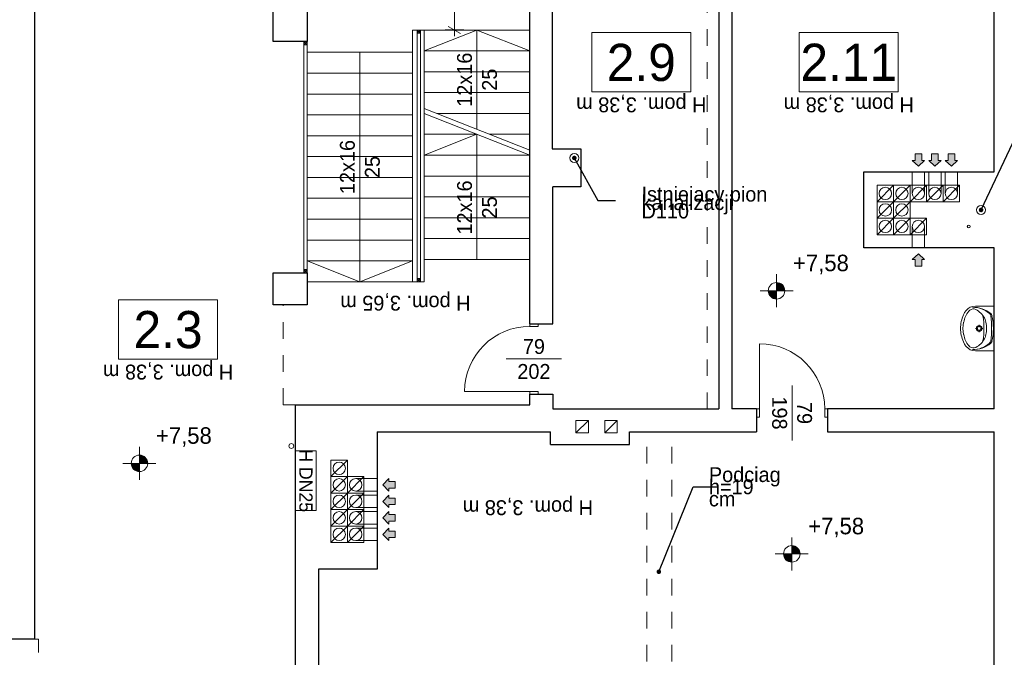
# Model space of a CAD drawing. Extents: x -145259 to -66341, y -2316 to 227384.
# Tile 100 of 143: x -99921 to -87987, y 131694 to 139419. Entities that reach past the tile are written whole.
import ezdxf

# ---------------------------------------------------------------- set-up
doc = ezdxf.new("R2010")
doc.units = 0
doc.header["$MEASUREMENT"] = 0
doc.linetypes.add('Przerywana', pattern=[400, 200, -200])
for name, color, linetype, lineweight in [('Arch opisy_Nr_Pióra__1', 7, 'Continuous', 25), ('Arch opisy_Nr_Pióra__21', 7, 'Continuous', 13), ('Arch wymiary_Nr_Pióra__21', 7, 'Continuous', 13), ('Arch wymiary_Nr_Pióra__5', 7, 'Continuous', 13), ('INWENT BALUSTRADY_Nr_Pióra__21', 7, 'Continuous', 13), ('Inwent kominy_Nr_Pióra__21', 7, 'Continuous', 13), ('INWENT OPISY_Nr_Pióra__20', 1, 'Continuous', 20), ('INWENT OPISY_Nr_Pióra__21', 7, 'Continuous', 13), ('INWENT RZĘDNE_Nr_Pióra__21', 7, 'Continuous', 13), ('INWENT STROPY_Nr_Pióra__21', 7, 'Continuous', 13), ('INWENT wyposarzenie_Nr_Pióra__21', 7, 'Continuous', 13), ('INWENT. DRZWI_Nr_Pióra__21', 7, 'Continuous', 13), ('INWENT.ŚCIANY_Nr_Pióra__1', 7, 'Continuous', 25), ('Istniejące schody_Nr_Pióra__21', 7, 'Continuous', 13)]:
    doc.layers.add(name, color=color, linetype=linetype, lineweight=lineweight)
for name, color, linetype in [('Arch wymiary', 7, 'Continuous'), ('INWENT RZĘDNE', 7, 'Continuous'), ('INWENT wyposarzenie', 7, 'Continuous')]:
    doc.layers.add(name, color=color, linetype=linetype)
doc.layers.add('Insalacje WODA ZIMNA_Nr_Pióra__25', color=7, linetype='Continuous', lineweight=15, true_color=0x40a5ff)
doc.layers.add('INWENT kanalizacja_Nr_Pióra__118', color=7, linetype='Continuous', lineweight=13, true_color=0x573938)
doc.styles.add('GENERATED_STYLE_1', font='txt')
doc.styles.add('GENERATED_STYLE_2', font='txt')
doc.styles.add('GENERATED_STYLE_4', font='txt')
doc.styles.add('GENERATED_STYLE_5', font='txt')
doc.styles.add('GENERATED_STYLE_7', font='txt')
doc.dimstyles.new('GENERATED_STYLE__1', dxfattribs={"dimtxt": 179.999995, "dimasz": 114, "dimexe": 0.18, "dimexo": 0, "dimgap": 0.09, "dimtad": 1, "dimdec": 0, "dimlfac": 0.1, "dimzin": 0, "dimdsep": 46, "dimtxsty": 'GENERATED_STYLE_1', "dimblk": 'ARROWHEAD_2', "dimblk1": 'ARROWHEAD_2', "dimblk2": 'ARROWHEAD_2', "dimcen": 0.09, "dimclrd": 7, "dimclre": 7, "dimclrt": 7, "dimazin": 0, "dimtfac": 1, "dimtdec": 4, "dimtmove": 0, "dimatfit": 3, "dimfxl": 0, "dimtolj": 1, "dimtzin": 0, "dimarcsym": 0})
doc.dimstyles.new('GENERATED_STYLE__9', dxfattribs={"dimtxt": 0.18, "dimasz": 109.44, "dimexe": 0.18, "dimexo": 0.0625, "dimgap": 0.09, "dimtad": 0, "dimtih": 1, "dimtoh": 1, "dimdec": 4, "dimzin": 0, "dimdsep": 46, "dimcen": 0.09, "dimadec": 0, "dimazin": 0, "dimtfac": 1, "dimtdec": 4, "dimtmove": 0, "dimatfit": 3, "dimldrblk": 'ARROWHEAD_11', "dimfxl": 0, "dimtolj": 1, "dimtzin": 0, "dimarcsym": 0})

# ---------------------------------------------------------------- blocks, each defined once
blk = doc.blocks.new('Symbol Umywalka 14_52', base_point=(-88519, 135949))
at = {"layer": 'INWENT wyposarzenie_Nr_Pióra__21', "linetype": 'Continuous'}
for p, q in [((-88109, 135949), (-88337, 135949)), ((-88109, 135949), (-88109, 135409)), ((-88292, 135695), (-88292, 135724)), ((-88109, 135594), (-88109, 135764)), ((-88309, 135679), (-88338, 135679)), ((-88292, 135633), (-88292, 135662)), ((-88247, 135679), (-88275, 135679)), ((-88109, 135409), (-88337, 135409))]:
    blk.add_line(p, q, dxfattribs=at)
for radius in [35, 25]:
    blk.add_circle((-88292, 135679), radius, dxfattribs=at)
for centre, radius, start, end in [((-88343, 135811), 137, 87.5448, 141.2546), ((-88369, 135630), 305, 48.5245, 90.6767), ((-88367, 135595), 340, 50.6648, 90.9072), ((-88075, 135665), 444, 153.7403, 175.7948), ((-88191, 135702), 293, 140.7149, 170.0022), ((-88284, 135764), 213, 141.3152, 152.8429), ((-88357, 135835), 80.9, 86.0694, 139.1984), ((-88440, 135691), 241, 32.8442, 68.4481), ((-89219, 135679), 985, 351.1796, 8.8266), ((-88444, 135698), 241, 355.394, 31.0561), ((-88196, 135825), 45, 7.8304, 48.5245), ((-88180, 135823), 45, 12.694, 50.6648), ((-89295, 135673), 1154, 0.245, 7.8304), ((-88796, 135684), 676, 359.4897, 12.694), ((-88249, 135679), 270, 175.9876, 184.0124), ((-88172, 135679), 317, 166.4334, 193.5666), ((-88075, 135692), 444, 184.2052, 206.2597), ((-88191, 135655), 293, 189.9978, 219.2851), ((-88444, 135659), 241, 328.9439, 4.606), ((-89295, 135685), 1154, 352.0921, 359.6775), ((-88796, 135673), 676, 347.2285, 0.4328), ((-88284, 135593), 213, 207.1571, 218.6848), ((-88343, 135546), 137, 218.7454, 272.4552), ((-88357, 135523), 80.9, 220.8016, 273.9306), ((-88367, 135762), 340, 269.0153, 309.2578), ((-88369, 135728), 305, 269.2458, 311.398), ((-88440, 135666), 241, 291.5519, 327.1558), ((-88197, 135533), 45, 311.398, 352.0921), ((-88180, 135534), 45, 309.2578, 347.2285)]:
    blk.add_arc(centre, radius, start, end, dxfattribs=at)
blk = doc.blocks.new('*D1579')
at = {"layer": 'Arch wymiary_Nr_Pióra__5', "linetype": 'Continuous'}
for p, q in [((-94578, 140750), (-94728, 140837)), ((-94653, 140794), (-94653, 140867)), ((-94540, 140794), (-94765, 140794)), ((-94653, 139294), (-94653, 140794)), ((-94540, 139294), (-94765, 139294)), ((-94728, 139337), (-94578, 139250)), ((-94653, 139220), (-94653, 139294))]:
    blk.add_line(p, q, dxfattribs=at)
at = {"layer": 'Arch wymiary_Nr_Pióra__21', "insert": (-94689, 139871), "char_height": 180, "attachment_point": 7, "rotation": 90, "style": 'GENERATED_STYLE_1'}
blk.add_mtext('{150}', dxfattribs=at)
blk = doc.blocks.new('ARROWHEAD_2')
at = {"color": 0, "linetype": 'Continuous', "lineweight": 0}
for p, q in [((0, 0), (-1, 0)), ((-0.38, -0.66), (0.38, 0.66))]:
    blk.add_line(p, q, dxfattribs=at)
blk = doc.blocks.new('Koty wysokościowe_26', base_point=(-90563, 132947))
at = {"layer": 'INWENT RZĘDNE_Nr_Pióra__21', "linetype": 'Continuous'}
for points in [[(-90563, 132947), (-90463, 132947), (-90471, 132985), (-90493, 133018), (-90525, 133039), (-90563, 133047)], [(-90563, 132947), (-90663, 132947), (-90656, 132909), (-90634, 132876), (-90602, 132855), (-90563, 132847)]]:
    blk.add_hatch(color=256, dxfattribs=at).paths.add_polyline_path(points, flags=0)
for p, q in [((-90563, 132747), (-90563, 133147)), ((-90763, 132947), (-90363, 132947))]:
    blk.add_line(p, q, dxfattribs=at)
blk.add_circle((-90563, 132947), 100, dxfattribs=at)
at = {"layer": 'INWENT RZĘDNE_Nr_Pióra__21', "insert": (-90363, 133147), "char_height": 200, "attachment_point": 7, "style": 'GENERATED_STYLE_2'}
blk.add_mtext('{+7,58}', dxfattribs=at)
blk = doc.blocks.new('Koty wysokościowe_27', base_point=(-90748, 136134))
at = {"layer": 'INWENT RZĘDNE_Nr_Pióra__21', "linetype": 'Continuous'}
for points in [[(-90748, 136134), (-90648, 136134), (-90655, 136173), (-90677, 136205), (-90710, 136227), (-90748, 136234)], [(-90748, 136134), (-90848, 136134), (-90840, 136096), (-90819, 136064), (-90786, 136042), (-90748, 136034)]]:
    blk.add_hatch(color=256, dxfattribs=at).paths.add_polyline_path(points, flags=0)
for p, q in [((-90748, 135934), (-90748, 136334)), ((-90948, 136134), (-90548, 136134))]:
    blk.add_line(p, q, dxfattribs=at)
blk.add_circle((-90748, 136134), 100, dxfattribs=at)
at = {"layer": 'INWENT RZĘDNE_Nr_Pióra__21', "insert": (-90548, 136334), "char_height": 200, "attachment_point": 7, "style": 'GENERATED_STYLE_2'}
blk.add_mtext('{+7,58}', dxfattribs=at)
blk = doc.blocks.new('Koty wysokościowe_28', base_point=(-98470, 134044))
at = {"layer": 'INWENT RZĘDNE_Nr_Pióra__21', "linetype": 'Continuous'}
for points in [[(-98470, 134044), (-98370, 134044), (-98377, 134082), (-98399, 134114), (-98431, 134136), (-98470, 134144)], [(-98470, 134044), (-98570, 134044), (-98562, 134005), (-98540, 133973), (-98508, 133951), (-98470, 133944)]]:
    blk.add_hatch(color=256, dxfattribs=at).paths.add_polyline_path(points, flags=0)
for p, q in [((-98470, 133844), (-98470, 134244)), ((-98670, 134044), (-98270, 134044))]:
    blk.add_line(p, q, dxfattribs=at)
blk.add_circle((-98470, 134044), 100, dxfattribs=at)
at = {"layer": 'INWENT RZĘDNE_Nr_Pióra__21', "insert": (-98270, 134244), "char_height": 200, "attachment_point": 7, "style": 'GENERATED_STYLE_2'}
blk.add_mtext('{+7,58}', dxfattribs=at)
blk = doc.blocks.new('ARROWHEAD_11')
at = {"color": 0, "linetype": 'Continuous', "lineweight": 0}
blk.add_line((0, 0), (-1, 0), dxfattribs=at)
at = {"color": 0, "linetype": 'Continuous', "lineweight": 0, "const_width": 0.25, "flags": 128}
blk.add_lwpolyline([(-0.125, 0, 1), (0.125, 0, 1)], format="xyb", close=True, dxfattribs=at)

msp = doc.modelspace()

# ---------------------------------------------------------------- hatches: boundary and pattern name
at = {"layer": 'Inwent kominy_Nr_Pióra__21', "linetype": 'Continuous'}
for points in [[(-89103.7, 137713.6), (-89068.7, 137713.6), (-89068.7, 137793.6), (-88988.7, 137793.6), (-88988.7, 137713.6), (-88953.7, 137713.6), (-89028.7, 137643.6)], [(-88903.7, 137713.6), (-88868.7, 137713.6), (-88868.7, 137793.6), (-88788.7, 137793.6), (-88788.7, 137713.6), (-88753.7, 137713.6), (-88828.7, 137643.6)], [(-88703.7, 137713.6), (-88668.7, 137713.6), (-88668.7, 137793.6), (-88588.7, 137793.6), (-88588.7, 137713.6), (-88553.7, 137713.6), (-88628.7, 137643.6)], [(-89103.7, 136513.6), (-89068.7, 136513.6), (-89068.7, 136433.6), (-88988.7, 136433.6), (-88988.7, 136513.6), (-88953.7, 136513.6), (-89028.7, 136583.6)], [(-95448.7, 133708.6), (-95448.7, 133743.6), (-95368.7, 133743.6), (-95368.7, 133823.6), (-95448.7, 133823.6), (-95448.7, 133858.6), (-95518.7, 133783.6)], [(-95448.7, 133508.6), (-95448.7, 133543.6), (-95368.7, 133543.6), (-95368.7, 133623.6), (-95448.7, 133623.6), (-95448.7, 133658.6), (-95518.7, 133583.6)], [(-95448.7, 133308.6), (-95448.7, 133343.6), (-95368.7, 133343.6), (-95368.7, 133423.6), (-95448.7, 133423.6), (-95448.7, 133458.6), (-95518.7, 133383.6)], [(-95448.7, 133108.6), (-95448.7, 133143.6), (-95368.7, 133143.6), (-95368.7, 133223.6), (-95448.7, 133223.6), (-95448.7, 133258.6), (-95518.7, 133183.6)]]:
    msp.add_hatch(color=256, dxfattribs=at).paths.add_polyline_path(points, flags=0)

# ---------------------------------------------------------------- linework, layer by layer
at = {"layer": 'Arch opisy_Nr_Pióra__21', "linetype": 'Continuous'}
for p, q in [((-91787.3, 139262.8), (-92987.3, 139262.8)), ((-92987.3, 139262.8), (-92987.3, 138542.8)), ((-91787.3, 138542.8), (-91787.3, 139262.8)), ((-89272.4, 139262.8), (-90472.4, 139262.8)), ((-90472.4, 139262.8), (-90472.4, 138542.8)), ((-89272.4, 138542.8), (-89272.4, 139262.8)), ((-92987.3, 138542.8), (-91787.3, 138542.8)), ((-90472.4, 138542.8), (-89272.4, 138542.8)), ((-97522.9, 136025.5), (-98722.9, 136025.5)), ((-98722.9, 136025.5), (-98722.9, 135305.5)), ((-97522.9, 135305.5), (-97522.9, 136025.5)), ((-98722.9, 135305.5), (-97522.9, 135305.5))]:
    msp.add_line(p, q, dxfattribs=at)
at = {"layer": 'Insalacje WODA ZIMNA_Nr_Pióra__25', "linetype": 'Continuous'}
for centre, radius in [((-88418.7, 136913.6), 17.5), ((-96628.7, 134253.6), 30)]:
    msp.add_circle(centre, radius, dxfattribs=at)
at = {"layer": 'INWENT BALUSTRADY_Nr_Pióra__21', "linetype": 'Continuous'}
for p, q in [((-95063.7, 139293.6), (-95103.7, 139293.6)), ((-95103.7, 139293.6), (-95103.7, 139253.6)), ((-95103.7, 139253.6), (-95063.7, 139293.6)), ((-95103.7, 139293.6), (-95063.7, 139253.6)), ((-95063.7, 139253.6), (-95063.7, 139293.6)), ((-95103.7, 139253.6), (-95063.7, 139253.6)), ((-95103.7, 139253.6), (-95103.7, 136283.6)), ((-95063.7, 139253.6), (-95063.7, 136283.6)), ((-96438.7, 139153.6), (-96478.7, 139153.6)), ((-96478.7, 139153.6), (-96478.7, 139113.6)), ((-96478.7, 139113.6), (-96438.7, 139153.6)), ((-96478.7, 139153.6), (-96438.7, 139113.6)), ((-96478.7, 139113.6), (-96438.7, 139113.6)), ((-96478.7, 139113.6), (-96478.7, 136393.6)), ((-96438.7, 139113.6), (-96438.7, 139153.6)), ((-96438.7, 139113.6), (-96438.7, 136393.6)), ((-96438.7, 136393.6), (-96478.7, 136393.6)), ((-96478.7, 136393.6), (-96478.7, 136353.6)), ((-96478.7, 136353.6), (-96438.7, 136393.6)), ((-96478.7, 136393.6), (-96438.7, 136353.6)), ((-96478.7, 136353.6), (-96438.7, 136353.6)), ((-96438.7, 136353.6), (-96438.7, 136393.6)), ((-95063.7, 136283.6), (-95103.7, 136283.6)), ((-95103.7, 136283.6), (-95103.7, 136243.6)), ((-95103.7, 136243.6), (-95063.7, 136283.6)), ((-95103.7, 136283.6), (-95063.7, 136243.6)), ((-95103.7, 136243.6), (-95063.7, 136243.6)), ((-95063.7, 136243.6), (-95063.7, 136283.6))]:
    msp.add_line(p, q, dxfattribs=at)
at = {"layer": 'INWENT kanalizacja_Nr_Pióra__118', "linetype": 'Continuous'}
for centre in [(-93198.7, 137743.6), (-88268.7, 137113.6)]:
    msp.add_circle(centre, 55, dxfattribs=at)
at = {"layer": 'Inwent kominy_Nr_Pióra__21', "linetype": 'Continuous'}
for p, q in [((-89068.7, 137713.6), (-89068.7, 137793.6)), ((-89068.7, 137793.6), (-88988.7, 137793.6)), ((-88988.7, 137793.6), (-88988.7, 137713.6)), ((-88868.7, 137713.6), (-88868.7, 137793.6)), ((-88868.7, 137793.6), (-88788.7, 137793.6)), ((-88788.7, 137793.6), (-88788.7, 137713.6)), ((-88668.7, 137713.6), (-88668.7, 137793.6)), ((-88668.7, 137793.6), (-88588.7, 137793.6)), ((-88588.7, 137793.6), (-88588.7, 137713.6)), ((-89028.7, 137643.6), (-89103.7, 137713.6)), ((-89068.7, 137713.6), (-89103.7, 137713.6)), ((-89028.7, 137643.6), (-88953.7, 137713.6)), ((-88988.7, 137713.6), (-88953.7, 137713.6)), ((-88828.7, 137643.6), (-88903.7, 137713.6)), ((-88868.7, 137713.6), (-88903.7, 137713.6)), ((-88828.7, 137643.6), (-88753.7, 137713.6)), ((-88788.7, 137713.6), (-88753.7, 137713.6)), ((-88628.7, 137643.6), (-88703.7, 137713.6)), ((-88668.7, 137713.6), (-88703.7, 137713.6)), ((-88628.7, 137643.6), (-88553.7, 137713.6)), ((-88588.7, 137713.6), (-88553.7, 137713.6)), ((-89103.7, 137313.6), (-89103.7, 137573.6)), ((-88953.7, 137313.6), (-88953.7, 137573.6)), ((-88903.7, 137313.6), (-88903.7, 137573.6)), ((-88753.7, 137313.6), (-88753.7, 137573.6)), ((-88703.7, 137313.6), (-88703.7, 137573.6)), ((-88553.7, 137313.6), (-88553.7, 137573.6)), ((-89528.7, 137213.6), (-89528.7, 137413.6)), ((-89528.7, 137413.6), (-89328.7, 137413.6)), ((-89528.7, 137213.6), (-89328.7, 137413.6)), ((-89328.7, 137413.6), (-89328.7, 137213.6)), ((-89328.7, 137213.6), (-89328.7, 137413.6)), ((-89328.7, 137413.6), (-89128.7, 137413.6)), ((-89328.7, 137213.6), (-89128.7, 137413.6)), ((-89128.7, 137213.6), (-89128.7, 137413.6)), ((-89128.7, 137413.6), (-88928.7, 137413.6)), ((-89128.7, 137213.6), (-88928.7, 137413.6)), ((-89128.7, 137413.6), (-89128.7, 137213.6)), ((-88928.7, 137413.6), (-88928.7, 137213.6)), ((-88928.7, 137213.6), (-88928.7, 137413.6)), ((-88928.7, 137413.6), (-88728.7, 137413.6)), ((-88928.7, 137213.6), (-88728.7, 137413.6)), ((-88728.7, 137213.6), (-88728.7, 137413.6)), ((-88728.7, 137213.6), (-88528.7, 137413.6)), ((-88728.7, 137413.6), (-88528.7, 137413.6)), ((-88728.7, 137413.6), (-88728.7, 137213.6)), ((-88528.7, 137413.6), (-88528.7, 137213.6)), ((-89328.7, 137213.6), (-89528.7, 137213.6)), ((-89528.7, 137013.6), (-89528.7, 137213.6)), ((-89528.7, 137213.6), (-89328.7, 137213.6)), ((-89528.7, 137013.6), (-89328.7, 137213.6)), ((-89328.7, 137013.6), (-89328.7, 137213.6)), ((-89328.7, 137013.6), (-89128.7, 137213.6)), ((-89328.7, 137213.6), (-89128.7, 137213.6)), ((-89328.7, 137213.6), (-89328.7, 137013.6)), ((-89128.7, 137213.6), (-89328.7, 137213.6)), ((-88928.7, 137213.6), (-89128.7, 137213.6)), ((-89128.7, 137213.6), (-89128.7, 137013.6)), ((-88728.7, 137213.6), (-88928.7, 137213.6)), ((-88528.7, 137213.6), (-88728.7, 137213.6)), ((-89528.7, 136813.6), (-89528.7, 137013.6)), ((-89528.7, 137013.6), (-89328.7, 137013.6)), ((-89528.7, 136813.6), (-89328.7, 137013.6)), ((-89328.7, 137013.6), (-89528.7, 137013.6)), ((-89328.7, 137013.6), (-89328.7, 136813.6)), ((-89328.7, 136813.6), (-89328.7, 137013.6)), ((-89328.7, 137013.6), (-89128.7, 137013.6)), ((-89328.7, 136813.6), (-89128.7, 137013.6)), ((-89128.7, 137013.6), (-89328.7, 137013.6)), ((-89128.7, 137013.6), (-89128.7, 136813.6)), ((-89128.7, 136813.6), (-89128.7, 137013.6)), ((-89128.7, 137013.6), (-88928.7, 137013.6)), ((-89128.7, 136813.6), (-88928.7, 137013.6)), ((-88928.7, 137013.6), (-88928.7, 136813.6)), ((-89103.7, 136913.6), (-89103.7, 136653.6)), ((-88953.7, 136913.6), (-88953.7, 136653.6)), ((-89328.7, 136813.6), (-89528.7, 136813.6)), ((-89128.7, 136813.6), (-89328.7, 136813.6)), ((-88928.7, 136813.6), (-89128.7, 136813.6)), ((-89028.7, 136583.6), (-89103.7, 136513.6)), ((-89028.7, 136583.6), (-88953.7, 136513.6)), ((-89068.7, 136513.6), (-89103.7, 136513.6)), ((-89068.7, 136513.6), (-89068.7, 136433.6)), ((-89068.7, 136433.6), (-88988.7, 136433.6)), ((-88988.7, 136433.6), (-88988.7, 136513.6)), ((-88988.7, 136513.6), (-88953.7, 136513.6)), ((-93028.7, 134563.6), (-93178.7, 134563.6)), ((-93178.7, 134563.6), (-93178.7, 134413.6)), ((-93178.7, 134413.6), (-93028.7, 134563.6)), ((-93028.7, 134413.6), (-93028.7, 134563.6)), ((-92678.7, 134563.6), (-92828.7, 134563.6)), ((-92828.7, 134563.6), (-92828.7, 134413.6)), ((-92828.7, 134413.6), (-92678.7, 134563.6)), ((-92678.7, 134413.6), (-92678.7, 134563.6)), ((-93178.7, 134413.6), (-93028.7, 134413.6)), ((-92828.7, 134413.6), (-92678.7, 134413.6)), ((-96148.7, 133883.6), (-96148.7, 134083.6)), ((-96148.7, 134083.6), (-95948.7, 134083.6)), ((-96148.7, 133883.6), (-95948.7, 134083.6)), ((-95948.7, 134083.6), (-95948.7, 133883.6)), ((-96148.7, 133683.6), (-96148.7, 133883.6)), ((-96148.7, 133883.6), (-95948.7, 133883.6)), ((-96148.7, 133683.6), (-95948.7, 133883.6)), ((-95948.7, 133883.6), (-96148.7, 133883.6)), ((-95948.7, 133883.6), (-95948.7, 133683.6)), ((-95948.7, 133683.6), (-95948.7, 133883.6)), ((-95948.7, 133883.6), (-95748.7, 133883.6)), ((-95948.7, 133683.6), (-95748.7, 133883.6)), ((-95848.7, 133858.6), (-95588.7, 133858.6)), ((-95748.7, 133883.6), (-95748.7, 133683.6)), ((-95518.7, 133783.6), (-95448.7, 133858.6)), ((-95518.7, 133783.6), (-95448.7, 133708.6)), ((-95448.7, 133823.6), (-95448.7, 133858.6)), ((-95368.7, 133823.6), (-95448.7, 133823.6)), ((-95368.7, 133743.6), (-95368.7, 133823.6)), ((-95948.7, 133683.6), (-96148.7, 133683.6)), ((-96148.7, 133483.6), (-96148.7, 133683.6)), ((-96148.7, 133683.6), (-95948.7, 133683.6)), ((-96148.7, 133483.6), (-95948.7, 133683.6)), ((-95948.7, 133683.6), (-95948.7, 133483.6)), ((-95748.7, 133683.6), (-95948.7, 133683.6)), ((-95948.7, 133483.6), (-95948.7, 133683.6)), ((-95948.7, 133683.6), (-95748.7, 133683.6)), ((-95948.7, 133483.6), (-95748.7, 133683.6)), ((-95848.7, 133708.6), (-95588.7, 133708.6)), ((-95748.7, 133683.6), (-95748.7, 133483.6)), ((-95448.7, 133743.6), (-95368.7, 133743.6)), ((-95448.7, 133743.6), (-95448.7, 133708.6)), ((-95848.7, 133658.6), (-95588.7, 133658.6)), ((-95518.7, 133583.6), (-95448.7, 133658.6)), ((-95518.7, 133583.6), (-95448.7, 133508.6)), ((-95448.7, 133623.6), (-95448.7, 133658.6)), ((-95368.7, 133623.6), (-95448.7, 133623.6)), ((-95368.7, 133543.6), (-95368.7, 133623.6)), ((-95948.7, 133483.6), (-96148.7, 133483.6)), ((-96148.7, 133283.6), (-96148.7, 133483.6)), ((-96148.7, 133483.6), (-95948.7, 133483.6)), ((-96148.7, 133283.6), (-95948.7, 133483.6)), ((-95948.7, 133483.6), (-95948.7, 133283.6)), ((-95748.7, 133483.6), (-95948.7, 133483.6)), ((-95948.7, 133283.6), (-95948.7, 133483.6)), ((-95948.7, 133483.6), (-95748.7, 133483.6)), ((-95948.7, 133283.6), (-95748.7, 133483.6)), ((-95848.7, 133508.6), (-95588.7, 133508.6)), ((-95848.7, 133458.6), (-95588.7, 133458.6)), ((-95748.7, 133483.6), (-95748.7, 133283.6)), ((-95518.7, 133383.6), (-95448.7, 133458.6)), ((-95448.7, 133543.6), (-95368.7, 133543.6)), ((-95448.7, 133543.6), (-95448.7, 133508.6)), ((-95448.7, 133423.6), (-95448.7, 133458.6)), ((-95848.7, 133308.6), (-95588.7, 133308.6)), ((-95518.7, 133383.6), (-95448.7, 133308.6)), ((-95368.7, 133423.6), (-95448.7, 133423.6)), ((-95448.7, 133343.6), (-95368.7, 133343.6)), ((-95448.7, 133343.6), (-95448.7, 133308.6)), ((-95368.7, 133343.6), (-95368.7, 133423.6)), ((-95948.7, 133283.6), (-96148.7, 133283.6)), ((-96148.7, 133083.6), (-96148.7, 133283.6)), ((-96148.7, 133283.6), (-95948.7, 133283.6)), ((-96148.7, 133083.6), (-95948.7, 133283.6)), ((-95948.7, 133283.6), (-95948.7, 133083.6)), ((-95748.7, 133283.6), (-95948.7, 133283.6)), ((-95948.7, 133083.6), (-95948.7, 133283.6)), ((-95948.7, 133283.6), (-95748.7, 133283.6)), ((-95948.7, 133083.6), (-95748.7, 133283.6)), ((-95848.7, 133258.6), (-95588.7, 133258.6)), ((-95748.7, 133283.6), (-95748.7, 133083.6)), ((-95518.7, 133183.6), (-95448.7, 133258.6)), ((-95448.7, 133223.6), (-95448.7, 133258.6)), ((-95368.7, 133223.6), (-95448.7, 133223.6)), ((-95368.7, 133143.6), (-95368.7, 133223.6)), ((-95948.7, 133083.6), (-96148.7, 133083.6)), ((-95748.7, 133083.6), (-95948.7, 133083.6)), ((-95848.7, 133108.6), (-95588.7, 133108.6)), ((-95518.7, 133183.6), (-95448.7, 133108.6)), ((-95448.7, 133143.6), (-95368.7, 133143.6)), ((-95448.7, 133143.6), (-95448.7, 133108.6))]:
    msp.add_line(p, q, dxfattribs=at)
for centre in [(-89428.7, 137313.6), (-89228.7, 137313.6), (-89028.7, 137313.6), (-88828.7, 137313.6), (-88628.7, 137313.6), (-89428.7, 137113.6), (-89228.7, 137113.6), (-89428.7, 136913.6), (-89228.7, 136913.6), (-89028.7, 136913.6), (-96048.7, 133983.6), (-96048.7, 133783.6), (-95848.7, 133783.6), (-96048.7, 133583.6), (-95848.7, 133583.6), (-96048.7, 133383.6), (-95848.7, 133383.6), (-96048.7, 133183.6), (-95848.7, 133183.6)]:
    msp.add_circle(centre, 75, dxfattribs=at)
at = {"layer": 'INWENT OPISY_Nr_Pióra__21', "linetype": 'Continuous'}
for p, q in [((-93353.7, 135308.6), (-94023.7, 135308.6)), ((-90558.7, 134318.6), (-90558.7, 134988.6))]:
    msp.add_line(p, q, dxfattribs=at)
at = {"layer": 'INWENT STROPY_Nr_Pióra__21', "linetype": 'Przerywana'}
for p, q in [((-91588.7, 134703.6), (-91588.7, 140973.6)), ((-91288.7, 134703.6), (-91288.7, 140973.6)), ((-96728.7, 134753.6), (-96728.7, 135963.6)), ((-96578.7, 134753.6), (-96728.7, 134753.6)), ((-92318.7, 128043.6), (-92318.7, 134423.6)), ((-92018.7, 128043.6), (-92018.7, 134423.6)), ((-99693.7, 131913.6), (-100083.7, 131913.6)), ((-99693.7, 128553.6), (-99693.7, 131913.6))]:
    msp.add_line(p, q, dxfattribs=at)
at = {"layer": 'INWENT wyposarzenie_Nr_Pióra__21', "linetype": 'Continuous'}
for p, q in [((-96578.7, 134193.6), (-96328.7, 134193.6)), ((-96578.7, 133473.6), (-96578.7, 134193.6)), ((-96328.7, 133473.6), (-96328.7, 134193.6)), ((-96578.7, 133473.6), (-96328.7, 133473.6))]:
    msp.add_line(p, q, dxfattribs=at)
at = {"layer": 'INWENT. DRZWI_Nr_Pióra__21', "linetype": 'Continuous'}
for p, q in [((-93738.7, 135703.6), (-93738.7, 135733.6)), ((-93638.7, 135703.6), (-93738.7, 135703.6)), ((-93638.7, 135703.6), (-93638.7, 135733.6)), ((-90953.7, 134703.6), (-90953.7, 135493.6)), ((-93738.7, 134913.6), (-94528.7, 134913.6)), ((-93638.7, 134913.6), (-93738.7, 134913.6)), ((-93738.7, 134913.6), (-93738.7, 134883.6)), ((-93638.7, 134913.6), (-93638.7, 134883.6)), ((-90953.7, 134703.6), (-90988.7, 134703.6)), ((-90953.7, 134603.6), (-90953.7, 134703.6)), ((-90163.7, 134603.6), (-90163.7, 134703.6)), ((-90163.7, 134703.6), (-90128.7, 134703.6)), ((-90953.7, 134603.6), (-90988.7, 134603.6)), ((-90163.7, 134603.6), (-90128.7, 134603.6))]:
    msp.add_line(p, q, dxfattribs=at)
for centre, start, end in [((-93738.7, 134913.6), 90, 180), ((-90953.7, 134703.6), 0, 90)]:
    msp.add_arc(centre, 790, start, end, dxfattribs=at)
at = {"layer": 'INWENT.ŚCIANY_Nr_Pióra__1', "linetype": 'Continuous'}
for p, q in [((-99738.7, 131913.6), (-99738.7, 140973.6)), ((-93738.7, 135733.6), (-93738.7, 140973.6)), ((-93468.7, 140973.6), (-93468.7, 137853.6)), ((-91448.7, 140973.6), (-91448.7, 134703.6)), ((-91288.7, 140973.6), (-91288.7, 134703.6)), ((-88108.7, 137573.6), (-88108.7, 140973.6)), ((-96848.7, 139153.6), (-96848.7, 139543.6)), ((-96438.7, 139543.6), (-96438.7, 139153.6)), ((-96438.7, 139153.6), (-96848.7, 139153.6)), ((-93468.7, 137853.6), (-93118.7, 137853.6)), ((-93118.7, 137853.6), (-93118.7, 137393.6)), ((-89688.7, 137573.6), (-88108.7, 137573.6)), ((-89688.7, 136653.6), (-89688.7, 137573.6)), ((-93458.7, 135733.6), (-93458.7, 137393.6)), ((-93118.7, 137393.6), (-93458.7, 137393.6)), ((-88108.7, 136653.6), (-89688.7, 136653.6)), ((-88108.7, 134703.6), (-88108.7, 136653.6)), ((-96848.7, 135963.6), (-96848.7, 136353.6)), ((-96848.7, 136353.6), (-96438.7, 136353.6)), ((-96438.7, 136353.6), (-96438.7, 135963.6)), ((-96438.7, 135963.6), (-96848.7, 135963.6)), ((-93738.7, 135733.6), (-93458.7, 135733.6)), ((-93738.7, 134753.6), (-93738.7, 134883.6)), ((-93738.7, 134883.6), (-93458.7, 134883.6)), ((-93458.7, 134883.6), (-93458.7, 134703.6)), ((-96578.7, 129383.6), (-96578.7, 134753.6)), ((-96578.7, 134753.6), (-93738.7, 134753.6)), ((-93458.7, 134703.6), (-91448.7, 134703.6)), ((-90988.7, 134703.6), (-91288.7, 134703.6)), ((-90988.7, 134703.6), (-90988.7, 134423.6)), ((-88108.7, 134703.6), (-90128.7, 134703.6)), ((-90128.7, 134703.6), (-90128.7, 134423.6)), ((-95588.7, 134423.6), (-95588.7, 132763.6)), ((-95588.7, 134423.6), (-93488.7, 134423.6)), ((-93488.7, 134273.6), (-93488.7, 134423.6)), ((-92528.7, 134273.6), (-92528.7, 134423.6)), ((-92528.7, 134423.6), (-90988.7, 134423.6)), ((-90128.7, 134423.6), (-88108.7, 134423.6)), ((-88108.7, 128043.6), (-88108.7, 134423.6)), ((-93488.7, 134273.6), (-92528.7, 134273.6)), ((-96298.7, 132763.6), (-96298.7, 129383.6)), ((-95588.7, 132763.6), (-96298.7, 132763.6)), ((-99738.7, 131913.6), (-100038.7, 131913.6))]:
    msp.add_line(p, q, dxfattribs=at)
at = {"layer": 'Istniejące schody_Nr_Pióra__21', "linetype": 'Continuous'}
for p, q in [((-96438.7, 136243.6), (-96438.7, 140973.6)), ((-95158.7, 139023.6), (-95158.7, 139293.6)), ((-95158.7, 139293.6), (-95018.7, 139293.6)), ((-93738.7, 139293.6), (-95018.7, 139293.6)), ((-94378.7, 139293.6), (-95018.7, 139040.9)), ((-95018.7, 139293.6), (-95018.7, 136513.6)), ((-94378.7, 139293.6), (-93738.7, 139040.9)), ((-94378.7, 138090), (-94378.7, 139293.6)), ((-93738.7, 139040.9), (-95018.7, 139040.9)), ((-95158.7, 139023.6), (-96438.7, 139023.6)), ((-95798.7, 139023.6), (-95798.7, 136243.6)), ((-95158.7, 136243.6), (-95158.7, 139023.6)), ((-95158.7, 138770.9), (-96438.7, 138770.9)), ((-93738.7, 138788.1), (-95018.7, 138788.1)), ((-95158.7, 138518.1), (-96438.7, 138518.1)), ((-93738.7, 138535.4), (-95018.7, 138535.4)), ((-95018.7, 138342.7), (-93738.7, 137837.2)), ((-95158.7, 138265.4), (-96438.7, 138265.4)), ((-95018.7, 138282.7), (-93738.7, 137777.2)), ((-93738.7, 138282.7), (-94866.8, 138282.7)), ((-95158.7, 138012.7), (-96438.7, 138012.7)), ((-94378.7, 138030), (-95018.7, 137777.2)), ((-94378.7, 138030), (-95018.7, 138030)), ((-94378.7, 136513.6), (-94378.7, 138030)), ((-93738.7, 138030), (-94226.8, 138030)), ((-95158.7, 137760), (-96438.7, 137760)), ((-93738.7, 137777.2), (-95018.7, 137777.2)), ((-95158.7, 137507.2), (-96438.7, 137507.2)), ((-93738.7, 137524.5), (-95018.7, 137524.5)), ((-95158.7, 137254.5), (-96438.7, 137254.5)), ((-93738.7, 137271.8), (-95018.7, 137271.8)), ((-93738.7, 137019.1), (-95018.7, 137019.1)), ((-95158.7, 137001.8), (-96438.7, 137001.8)), ((-95158.7, 136749.1), (-96438.7, 136749.1)), ((-93738.7, 136766.3), (-95018.7, 136766.3)), ((-95158.7, 136496.3), (-96438.7, 136496.3)), ((-95798.7, 136243.6), (-96438.7, 136496.3)), ((-95798.7, 136243.6), (-95158.7, 136496.3)), ((-93738.7, 136513.6), (-95018.7, 136513.6)), ((-95018.7, 136513.6), (-95018.7, 136243.6)), ((-95158.7, 136243.6), (-96438.7, 136243.6)), ((-95018.7, 136243.6), (-95158.7, 136243.6))]:
    msp.add_line(p, q, dxfattribs=at)

# ---------------------------------------------------------------- block references
at = {"layer": 'INWENT RZĘDNE'}
for name, p in [('Koty wysokościowe_27', (-90747.9, 136134.4)), ('Koty wysokościowe_28', (-98469.5, 134043.5)), ('Koty wysokościowe_26', (-90563.3, 132947))]:
    msp.add_blockref(name, p, dxfattribs=at)
at = {"layer": 'INWENT wyposarzenie', "color": 104, "linetype": 'Continuous', "lineweight": 20, "true_color": 0x029e21}
msp.add_blockref('Symbol Umywalka 14_52', (-88518.8, 135948.6), dxfattribs=at)

# ---------------------------------------------------------------- texts
at = {"layer": 'Arch opisy_Nr_Pióra__1', "linetype": 'Continuous', "char_height": 450, "attachment_point": 8, "style": 'GENERATED_STYLE_5'}
for s, insert in [('{2.11}', (-89872.4, 138677.8)), ('{2.9}', (-92387.3, 138669.9)), ('{2.3}', (-98122.9, 135432.9))]:
    msp.add_mtext(s, dxfattribs=dict(at, insert=insert))
at = {"layer": 'INWENT OPISY_Nr_Pióra__20', "linetype": 'Continuous', "insert": (-96371.4, 133833.6), "char_height": 160, "attachment_point": 2, "rotation": 270, "style": 'GENERATED_STYLE_7'}
msp.add_mtext('{H DN25}', dxfattribs=at)
at = {"layer": 'INWENT OPISY_Nr_Pióra__21', "linetype": 'Continuous', "char_height": 180, "width": 1346.334, "attachment_point": 2, "style": 'GENERATED_STYLE_7'}
for s, insert, rotation, line_spacing_factor in [('{12x16\\P25}', (-94619.9, 138691.8), 90, 1.008452), ('{12x16\\P25}', (-96039.9, 137633.6), 90, 1.008452), ('{12x16\\P25}', (-94619.9, 137143.6), 90, 1.008452), ('{79\\P198}', (-90317.9, 134653.6), 270, 1.007581)]:
    msp.add_mtext(s, dxfattribs=dict(at, insert=insert, rotation=rotation, line_spacing_factor=line_spacing_factor))
at = {"layer": 'INWENT OPISY_Nr_Pióra__21', "linetype": 'Continuous', "char_height": 180, "attachment_point": 2, "rotation": 180, "style": 'GENERATED_STYLE_7'}
for s, insert in [('{H pom. 3,38 m}', (-92387.3, 138296.9)), ('{H pom. 3,38 m}', (-89872.4, 138296.9)), ('{H pom. 3,65 m}', (-95246.5, 135894.3)), ('{H pom. 3,38 m}', (-98122.9, 135059.6)), ('{H pom. 3,38 m}', (-93761.7, 133416.4))]:
    msp.add_mtext(s, dxfattribs=dict(at, insert=insert))
at = {"layer": 'INWENT OPISY_Nr_Pióra__21', "linetype": 'Continuous', "char_height": 180}
for s, insert, width, attachment_point, line_spacing_factor, style in [('{Istniejacy pion\\Pkanalizacji D110 }', (-92384.3, 137201.8), 1570.45, 4, 0.340614, 'GENERATED_STYLE_4'), ('{79\\P202}', (-93688.7, 135549.4), 1346.334, 2, 1.007146, 'GENERATED_STYLE_7'), ('{Podciag\\Ph=19 cm}', (-91567.6, 133758.7), 803.012, 4, 0.491192, 'GENERATED_STYLE_4')]:
    msp.add_mtext(s, dxfattribs=dict(at, insert=insert, width=width, attachment_point=attachment_point, line_spacing_factor=line_spacing_factor, style=style))

# ---------------------------------------------------------------- dimensions: what is measured, and where the dimension line sits
at = {"layer": 'Arch wymiary', "linetype": 'Continuous'}
dim = msp.add_linear_dim(base=(-94652.8, 139293.6), p1=(-94805.1, 139293.6), p2=(-95088.7, 140793.6), angle=90, dimstyle='GENERATED_STYLE__1', dxfattribs=at)
dim.commit()
dim.dimension.update_dxf_attribs({"geometry": '*D1579', "text_midpoint": (-94778.8, 140075.7)})

# ---------------------------------------------------------------- leaders
at = {"layer": 'INWENT OPISY_Nr_Pióra__21', "linetype": 'Continuous', "annotation_type": 0, "has_hookline": 1, "hookline_direction": 1}
for points, text_width in [([(-88268.7, 137113.6), (-87784.1, 138142.3), (-87211.1, 138142.3)], 1328.6), ([(-93198.7, 137743.6), (-92912.3, 137227.6), (-92698.1, 137227.6)], 1328.6), ([(-92174.6, 132730.5), (-91760, 133759.3), (-91456.9, 133759.3)], 985.7)]:
    msp.add_leader(points, dimstyle='GENERATED_STYLE__9', dxfattribs=dict(at, text_width=text_width))

doc.saveas('drawing.dxf')
